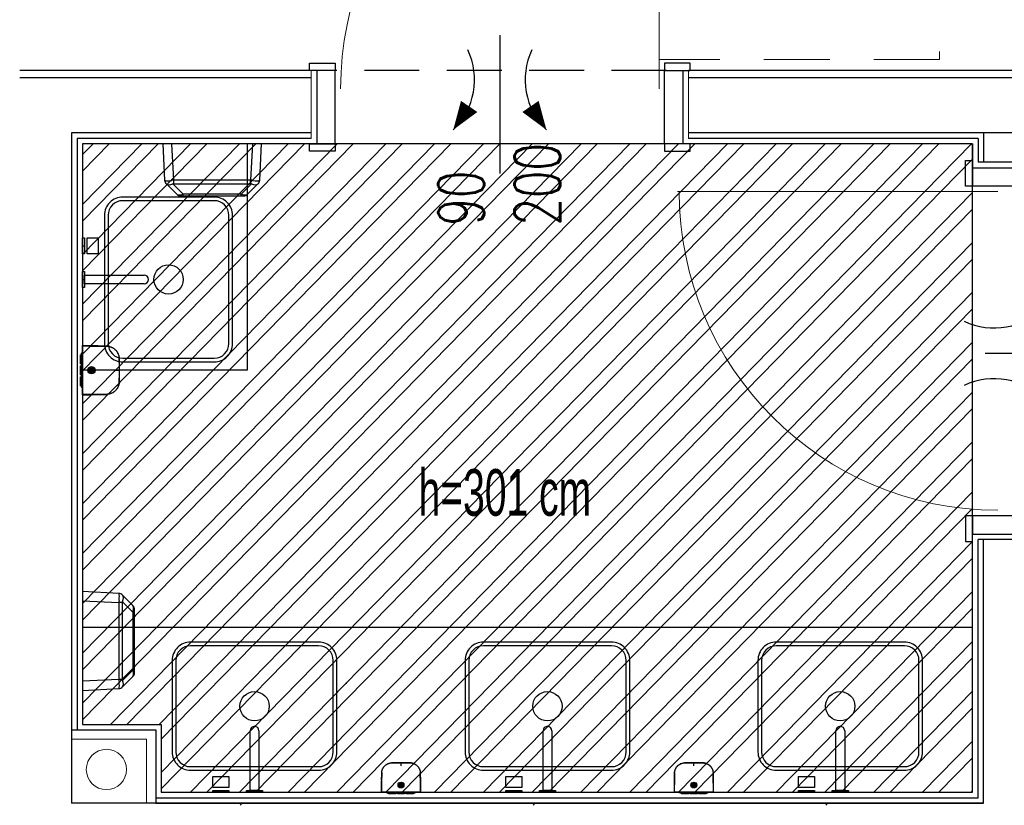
# Model space of a CAD drawing. Header units: centimetres. Extents: x -15121 to 30567, y -60641 to 0.
# Tile 253 of 256: x 11241 to 11510, y -24853 to -24639. Entities that reach past the tile are written whole.
import ezdxf

# ---------------------------------------------------------------- set-up
doc = ezdxf.new("R2010")
doc.units = ezdxf.units.CM
doc.header["$LTSCALE"] = 60
doc.linetypes.add('( Dashed )', pattern=[0.75, 0.5, -0.25])
doc.linetypes.add('DP', pattern=[0.5, 0.3, -0.2])
doc.layers.add('A tabelka ogólna 25', color=7, linetype='Continuous', lineweight=20)
doc.layers.add('opisy', color=1, linetype='Continuous', lineweight=15)
for name, color, linetype in [('A-----SZ', 8, 'Continuous'), ('AIKA sanitariaty', 7, 'Continuous'), ('AIKA sufity podwieszane', 8, 'Continuous'), ('AIKA sufity sanitariaty', 7, 'Continuous'), ('AIKA TYNK', 5, 'Continuous'), ('AIKA widokowe', 7, 'Continuous'), ('AIKA wymiarowanie gnaizdka rzut lobby', 7, 'Continuous'), ('AIKA ŚCIANA', 8, 'Continuous')]:
    doc.layers.add(name, color=color, linetype=linetype)
doc.styles.add('Annotative', font='arial.ttf')
doc.styles.add('RomanS', font='romans.shx')

# ---------------------------------------------------------------- blocks, each defined once
blk = doc.blocks.new('SL umywalka 45')
at = {"layer": 'AIKA sanitariaty'}
for points in [[(-17.5, -17.5), (17.5, -17.5, 0.414214), (22.5, -12.5), (22.5, 12.5, 0.414214), (17.5, 17.5), (-17.5, 17.5, 0.414214), (-22.5, 12.5), (-22.5, -12.5, 0.414214)], [(-17.5, -16.5), (17.5, -16.5, 0.414214), (21.5, -12.5), (21.5, 12.5, 0.414214), (17.5, 16.5), (-17.5, 16.5, 0.414214), (-21.5, 12.5), (-21.5, -12.5, 0.414214)]]:
    blk.add_lwpolyline(points, format="xyb", close=True, dxfattribs=at)
blk.add_circle((0, 0), 4, dxfattribs=at)
blk = doc.blocks.new('SL dozownik góra')
at = {"layer": 'AIKA widokowe'}
for p, q in [((-9.48, -0.03), (-9.48, 0.01)), ((-9.38, -0.03), (-9.38, 0.01)), ((-9.26, 0.01), (-9.37, 0.01)), ((-9.28, 0.21), (-8.58, 0.21)), ((-8.58, 0.11), (-9.28, 0.11)), ((-9.15, 0.11), (-9.15, -0.03)), ((-8.88, 0.45), (-8.88, 0.51)), ((-8.88, 0.51), (-6.38, 0.51)), ((-8.88, 0.45), (-8.88, 0.24)), ((-8.88, 0.21), (-8.88, 0.24)), ((-8.83, -0.03), (-8.83, 0.11)), ((-8.58, 0.21), (-8.48, 0.21)), ((-8.48, 0.11), (-8.58, 0.11)), ((-8.48, 0.21), (-8.38, 0.21)), ((-8.48, 0.11), (-8.48, 0.21)), ((-8.38, 0.11), (-8.48, 0.11)), ((-8.38, 0.21), (-6.58, 0.21)), ((-8.38, 0.11), (-6.58, 0.11)), ((-6.63, 0.11), (-6.63, -0.04)), ((-6.63, 0.11), (-6.63, 0.11)), ((-6.58, 0.21), (-6.48, 0.21)), ((-6.48, 0.11), (-6.58, 0.11)), ((-6.48, 0.21), (-6.38, 0.21)), ((-6.48, 0.21), (-6.48, 0.11)), ((-6.38, 0.11), (-6.48, 0.11)), ((-6.38, 0.51), (-6.38, 0.45)), ((-6.38, 0.45), (-6.38, 0.24)), ((-6.38, 0.24), (-6.38, 0.21)), ((-6.38, 0.21), (-5.75, 0.21)), ((-5.75, 0.11), (-6.38, 0.11)), ((-6.13, 0.11), (-6.13, 0.1)), ((-6.13, 0.11), (-6.13, 0.11)), ((-6.13, 0.1), (-5.72, 0.1)), ((-5.88, 0.45), (-5.88, 0.51)), ((-5.88, 0.51), (-3.38, 0.51)), ((-5.88, 0.45), (-5.88, 0.24)), ((-5.88, 0.21), (-5.88, 0.24)), ((-3.63, 0.21), (-5.75, 0.21)), ((-5.68, 0.08), (-5.57, -0.03)), ((-5.43, -0.03), (-5.61, 0.15)), ((-4.71, 0.11), (-5.57, 0.11)), ((-5.56, 0.1), (-4.93, 0.1)), ((-4.93, 0.1), (-4.93, 0.11)), ((-4.93, 0.11), (-4.93, 0.11)), ((-4.66, 0.16), (-4.85, -0.03)), ((-3.63, 0.11), (-4.31, 0.11)), ((-3.13, 0.1), (-4.3, 0.1)), ((-3.63, 0.21), (-3.43, 0.21)), ((-3.43, 0.11), (-3.63, 0.11)), ((-3.43, 0.21), (-3.23, 0.21)), ((-3.43, 0.11), (-3.43, 0.21)), ((-3.23, 0.11), (-3.43, 0.11)), ((-3.38, 0.51), (-3.38, 0.45)), ((-3.38, 0.45), (-3.38, 0.24)), ((-3.38, 0.24), (-3.38, 0.21)), ((-3.23, 0.21), (-2.88, 0.21)), ((-2.88, 0.11), (-3.23, 0.11)), ((-3.13, 0.11), (-3.13, 0.1)), ((-3.13, 0.11), (-3.13, 0.11)), ((-2.88, 0.45), (-2.88, 0.51)), ((-2.88, 0.51), (-0.38, 0.51)), ((-2.88, 0.45), (-2.88, 0.24)), ((-2.88, 0.21), (-2.88, 0.24)), ((-2.88, 0.21), (-2.78, 0.21)), ((-2.88, 0.11), (-2.78, 0.11)), ((-2.78, 0.21), (-2.68, 0.21)), ((-2.78, 0.21), (-2.78, 0.11)), ((-2.78, 0.11), (-2.68, 0.11)), ((-0.88, 0.21), (-2.68, 0.21)), ((-0.88, 0.11), (-2.68, 0.11)), ((-2.63, 0.11), (-2.63, -0.04)), ((-2.63, 0.11), (-2.63, 0.11)), ((-0.88, 0.21), (-0.78, 0.21)), ((-0.88, 0.11), (-0.78, 0.11)), ((-0.78, 0.21), (-0.68, 0.21)), ((-0.78, 0.11), (-0.78, 0.21)), ((-0.78, 0.11), (-0.68, 0.11)), ((-0.68, 0.21), (0.02, 0.21)), ((0.02, 0.11), (-0.68, 0.11)), ((-0.43, 0.11), (-0.43, -0.03)), ((-0.38, 0.51), (-0.38, 0.45)), ((-0.38, 0.45), (-0.38, 0.24)), ((-0.38, 0.24), (-0.38, 0.21)), ((-0.11, 0.11), (-0.11, -0.03)), ((0.11, 0.01), (0, 0.01)), ((0.12, 0.01), (0.12, -0.03)), ((0.22, 0.01), (0.22, -0.03)), ((-4.75, -2.24), (-4.75, -2.09)), ((-4.5, -2.09), (-4.75, -2.09)), ((-4.75, -2.26), (-4.75, -2.24)), ((-4.5, -2.24), (-4.5, -2.09)), ((-4.5, -2.24), (-4.5, -2.26)), ((-11.26, -4.31), (-11.26, -4.31)), ((-11.24, -5.15), (-11.24, -5.15)), ((-4.75, -2.73), (-4.75, -2.71)), ((-4.75, -2.89), (-4.75, -2.73)), ((-4.5, -2.89), (-4.75, -2.89)), ((-4.5, -2.71), (-4.5, -2.73)), ((-4.5, -2.89), (-4.5, -2.73)), ((1.98, -5.15), (1.98, -5.15)), ((2, -4.31), (2, -4.31)), ((-11.21, -6.37), (-11.21, -6.52)), ((-11.21, -6.38), (-11.21, -6.5))]:
    blk.add_line(p, q, dxfattribs=at)
for radius in [1, 0.9, 0.625, 0.575]:
    blk.add_circle((-4.63, -2.49), radius, dxfattribs=at)
for centre, radius, start, end in [((-9.28, 0.01), 0.2, 90, 180), ((-9.28, 0.01), 0.1, 90, 180), ((-9.37, 0), 0.009, 90, 180), ((-9.26, 0), 0.009, 0, 90), ((-5.75, 0.01), 0.2, 45, 90), ((-5.75, 0.01), 0.1, 45, 90), ((-4.59, 0.09), 0.1, 85.8328, 135), ((-4.63, -0.46), 0.65, 42.186, 85.8328), ((0, 0), 0.009, 90, 180), ((0.02, 0.01), 0.2, 0, 90), ((0.02, 0.01), 0.1, 0, 90), ((0.11, 0), 0.009, 0, 90), ((-4.63, -2.49), 0.275, 117.0357, 242.9643), ((-4.63, -2.49), 0.256, 60.7941, 119.2059), ((-4.63, -2.49), 0.275, 297.0357, 62.9643), ((-11.24, -4.31), 0.02, 182.1155, 232.6601), ((-11.22, -5.15), 0.02, 141.303, 181.3577), ((-4.63, -2.49), 0.256, 240.7941, 299.2059), ((1.96, -5.15), 0.02, 358.8409, 39.0533), ((1.98, -4.31), 0.02, 307.0927, 359.643), ((-7.68, -6.49), 3.52, 180.5, 180.9111), ((-1.57, -6.49), 3.52, 356.2472, 359.5), ((-1.57, -6.49), 3.52, 356.0961, 359.4538)]:
    blk.add_arc(centre, radius, start, end, dxfattribs=at)
for points, degree in [([(-11.35, -0.03), (-11.35, -0.03), (-11.27, -0.03)], 2), ([(-10.88, -0.04), (-11.01, -0.03), (-11.13, -0.03), (-11.26, -0.03)], 3), ([(-10.29, -0.03), (-7.46, -0.03), (-4.63, -0.03)], 2), ([(-4.63, -0.03), (-1.8, -0.03), (1.03, -0.03)], 2), ([(2, -0.03), (1.87, -0.03), (1.75, -0.03), (1.63, -0.04)], 3), ([(2.02, -0.03), (2.09, -0.03), (2.09, -0.03)], 2), ([(-0.02, -9.7), (0, -9.69), (0.01, -9.69), (0.03, -9.68)], 3)]:
    blk.add_open_spline(points, degree=degree, dxfattribs=at)
for points, knots in [([(-11.35, -0.03), (-11.35, -0.27), (-11.33, -0.75), (-11.32, -1.44), (-11.31, -2.07), (-11.29, -2.65), (-11.28, -3.16), (-11.27, -3.62), (-11.26, -4), (-11.26, -4.22), (-11.26, -4.31)], [0, 0, 0, 0, 0.174298, 0.335211, 0.482738, 0.616879, 0.737634, 0.845004, 0.938988, 1, 1, 1, 1]), ([(-11.27, -0.03), (-11.27, -0.03), (-11.27, -0.03), (-11.26, -0.03), (-11.26, -0.03), (-11.25, -0.03), (-11.24, -0.03), (-11.22, -0.03), (-11.22, -0.03), (-11.21, -0.03), (-11.2, -0.03), (-11.18, -0.03), (-11.17, -0.03), (-11.14, -0.03), (-11.12, -0.03), (-11.09, -0.03), (-11.07, -0.03), (-11.04, -0.03), (-11.04, -0.03), (-11.03, -0.03), (-11.01, -0.03), (-10.99, -0.03), (-10.96, -0.03), (-10.91, -0.03), (-10.86, -0.03), (-10.82, -0.03), (-10.81, -0.03), (-10.79, -0.03), (-10.78, -0.03), (-10.77, -0.03), (-10.76, -0.03), (-10.73, -0.03), (-10.7, -0.03), (-10.64, -0.03), (-10.61, -0.03), (-10.55, -0.03), (-10.52, -0.03), (-10.48, -0.03), (-10.47, -0.03), (-10.45, -0.03), (-10.43, -0.03), (-10.4, -0.03), (-10.36, -0.03), (-10.32, -0.03), (-10.29, -0.03)], [0, 0, 0, 0, 0.0625, 0.0625, 0.125, 0.125, 0.1875, 0.1875, 0.21875, 0.21875, 0.25, 0.25, 0.3125, 0.3125, 0.375, 0.375, 0.4375, 0.4375, 0.453125, 0.453125, 0.46875, 0.5, 0.5, 0.5625, 0.625, 0.625, 0.65625, 0.65625, 0.671875, 0.671875, 0.6875, 0.6875, 0.75, 0.75, 0.8125, 0.8125, 0.875, 0.875, 0.890625, 0.890625, 0.90625, 0.9375, 0.9375, 1, 1, 1, 1]), ([(-4.63, -10.06), (-5.26, -10.06), (-5.9, -10.06), (-6.69, -10.06), (-6.93, -10.06), (-7.21, -10.06), (-7.33, -10.06), (-7.41, -10.06), (-7.45, -10.06), (-7.53, -10.06), (-7.59, -10.06), (-7.65, -10.06), (-7.68, -10.06), (-7.7, -10.06), (-7.76, -10.06), (-7.8, -10.05), (-7.86, -10.05), (-7.88, -10.05), (-7.92, -10.05), (-7.94, -10.05), (-8.04, -10.04), (-8.12, -10.03), (-8.28, -10.01), (-8.35, -10), (-8.47, -9.97), (-8.51, -9.96), (-8.57, -9.95), (-8.58, -9.94), (-8.62, -9.93), (-8.64, -9.93), (-8.74, -9.9), (-8.81, -9.88), (-8.96, -9.82), (-9.03, -9.79), (-9.18, -9.73), (-9.25, -9.7), (-9.39, -9.63), (-9.46, -9.59), (-9.56, -9.53), (-9.59, -9.5), (-9.64, -9.47), (-9.66, -9.46), (-9.69, -9.44), (-9.71, -9.43), (-9.79, -9.37), (-9.85, -9.32), (-9.97, -9.22), (-10.03, -9.17), (-10.15, -9.07), (-10.2, -9.01), (-10.31, -8.9), (-10.36, -8.84), (-10.44, -8.74), (-10.46, -8.71), (-10.49, -8.67), (-10.5, -8.67), (-10.51, -8.65), (-10.53, -8.63), (-10.54, -8.6), (-10.6, -8.52), (-10.64, -8.46), (-10.73, -8.32), (-10.8, -8.19), (-10.87, -8.04), (-10.94, -7.9), (-10.97, -7.83), (-11.01, -7.72), (-11.02, -7.68), (-11.03, -7.63), (-11.04, -7.62), (-11.04, -7.6), (-11.05, -7.58), (-11.06, -7.55), (-11.09, -7.45), (-11.11, -7.38), (-11.14, -7.22), (-11.15, -7.15), (-11.18, -6.99), (-11.19, -6.91), (-11.2, -6.8), (-11.2, -6.76), (-11.2, -6.7), (-11.2, -6.68), (-11.2, -6.64), (-11.2, -6.62), (-11.2, -6.58), (-11.2, -6.56), (-11.21, -6.52), (-11.21, -6.49), (-11.21, -6.45), (-11.21, -6.41), (-11.21, -6.39), (-11.21, -6.33), (-11.21, -6.29), (-11.21, -6.21), (-11.21, -6.17), (-11.21, -5.98), (-11.21, -5.82), (-11.22, -5.04), (-11.23, -4.41), (-11.24, -3.16), (-11.25, -2.53), (-11.26, -1.28), (-11.27, -0.65), (-11.27, -0.03)], [0, 0, 0, 0, 0.125, 0.125, 0.15625, 0.171875, 0.179687, 0.179687, 0.1875, 0.1875, 0.195312, 0.199219, 0.199219, 0.203125, 0.203125, 0.210937, 0.210937, 0.214844, 0.214844, 0.21875, 0.21875, 0.234375, 0.234375, 0.25, 0.25, 0.257812, 0.257812, 0.261719, 0.261719, 0.265625, 0.265625, 0.28125, 0.28125, 0.296875, 0.296875, 0.3125, 0.3125, 0.328125, 0.328125, 0.335937, 0.335937, 0.339844, 0.339844, 0.34375, 0.34375, 0.359375, 0.359375, 0.375, 0.375, 0.390625, 0.390625, 0.40625, 0.40625, 0.414062, 0.414062, 0.416016, 0.416016, 0.417969, 0.421875, 0.421875, 0.4375, 0.4375, 0.453125, 0.46875, 0.46875, 0.484375, 0.484375, 0.492187, 0.492187, 0.494141, 0.494141, 0.496094, 0.5, 0.5, 0.515625, 0.515625, 0.53125, 0.53125, 0.546875, 0.546875, 0.554687, 0.554687, 0.558594, 0.558594, 0.5625, 0.5625, 0.566406, 0.566406, 0.570312, 0.574219, 0.574219, 0.578125, 0.578125, 0.585937, 0.585937, 0.59375, 0.59375, 0.625, 0.625, 0.75, 0.75, 0.875, 0.875, 1, 1, 1, 1]), ([(2.02, -0.03), (2.01, -0.65), (2, -1.28), (1.99, -2.53), (1.98, -3.16), (1.97, -4.41), (1.96, -5.04), (1.95, -5.82), (1.95, -5.98), (1.95, -6.17), (1.95, -6.21), (1.95, -6.29), (1.95, -6.33), (1.95, -6.39), (1.95, -6.41), (1.95, -6.45), (1.95, -6.49), (1.95, -6.52), (1.95, -6.56), (1.95, -6.58), (1.95, -6.62), (1.95, -6.64), (1.94, -6.68), (1.94, -6.7), (1.94, -6.76), (1.94, -6.8), (1.93, -6.91), (1.92, -6.99), (1.9, -7.15), (1.88, -7.22), (1.85, -7.38), (1.83, -7.45), (1.8, -7.55), (1.79, -7.58), (1.79, -7.6), (1.78, -7.62), (1.78, -7.63), (1.76, -7.68), (1.75, -7.72), (1.71, -7.83), (1.68, -7.9), (1.61, -8.04), (1.55, -8.19), (1.47, -8.32), (1.39, -8.46), (1.34, -8.52), (1.29, -8.6), (1.27, -8.63), (1.25, -8.65), (1.24, -8.67), (1.23, -8.67), (1.2, -8.71), (1.18, -8.74), (1.1, -8.84), (1.05, -8.9), (0.94, -9.01), (0.89, -9.07), (0.77, -9.17), (0.71, -9.22), (0.59, -9.32), (0.53, -9.37), (0.45, -9.43), (0.43, -9.44), (0.4, -9.46), (0.38, -9.47), (0.33, -9.5), (0.3, -9.53), (0.2, -9.59), (0.13, -9.63), (-0.01, -9.7), (-0.08, -9.73), (-0.22, -9.79), (-0.3, -9.82), (-0.45, -9.88), (-0.52, -9.9), (-0.62, -9.93), (-0.64, -9.93), (-0.67, -9.94), (-0.69, -9.95), (-0.75, -9.96), (-0.79, -9.97), (-0.91, -10), (-0.98, -10.01), (-1.14, -10.03), (-1.22, -10.04), (-1.32, -10.05), (-1.34, -10.05), (-1.38, -10.05), (-1.39, -10.05), (-1.45, -10.05), (-1.49, -10.06), (-1.55, -10.06), (-1.57, -10.06), (-1.61, -10.06), (-1.67, -10.06), (-1.73, -10.06), (-1.81, -10.06), (-1.85, -10.06), (-1.93, -10.06), (-2.05, -10.06), (-2.33, -10.06), (-2.57, -10.06), (-3.36, -10.06), (-3.99, -10.06), (-4.63, -10.06)], [0, 0, 0, 0, 0.125, 0.125, 0.25, 0.25, 0.375, 0.375, 0.40625, 0.40625, 0.414063, 0.414063, 0.421875, 0.421875, 0.425781, 0.425781, 0.429688, 0.433594, 0.433594, 0.4375, 0.4375, 0.441406, 0.441406, 0.445313, 0.445313, 0.453125, 0.453125, 0.46875, 0.46875, 0.484375, 0.484375, 0.5, 0.5, 0.503906, 0.505859, 0.505859, 0.507813, 0.507813, 0.515625, 0.515625, 0.53125, 0.53125, 0.546875, 0.5625, 0.5625, 0.578125, 0.578125, 0.582031, 0.583984, 0.583984, 0.585938, 0.585938, 0.59375, 0.59375, 0.609375, 0.609375, 0.625, 0.625, 0.640625, 0.640625, 0.65625, 0.65625, 0.660156, 0.660156, 0.664063, 0.664063, 0.671875, 0.671875, 0.6875, 0.6875, 0.703125, 0.703125, 0.71875, 0.71875, 0.734375, 0.734375, 0.738281, 0.738281, 0.742188, 0.742188, 0.75, 0.75, 0.765625, 0.765625, 0.78125, 0.78125, 0.785156, 0.785156, 0.789063, 0.789063, 0.796875, 0.796875, 0.800781, 0.800781, 0.804688, 0.8125, 0.8125, 0.820313, 0.820313, 0.828125, 0.84375, 0.875, 0.875, 1, 1, 1, 1]), ([(1.03, -0.03), (1.07, -0.03), (1.1, -0.03), (1.15, -0.03), (1.17, -0.03), (1.19, -0.03), (1.21, -0.03), (1.22, -0.03), (1.26, -0.03), (1.29, -0.03), (1.35, -0.03), (1.38, -0.03), (1.44, -0.03), (1.47, -0.03), (1.5, -0.03), (1.51, -0.03), (1.52, -0.03), (1.53, -0.03), (1.55, -0.03), (1.56, -0.03), (1.6, -0.03), (1.66, -0.03), (1.7, -0.03), (1.74, -0.03), (1.75, -0.03), (1.77, -0.03), (1.78, -0.03), (1.78, -0.03), (1.81, -0.03), (1.83, -0.03), (1.86, -0.03), (1.88, -0.03), (1.91, -0.03), (1.93, -0.03), (1.94, -0.03), (1.95, -0.03), (1.96, -0.03), (1.97, -0.03), (1.98, -0.03), (1.99, -0.03), (2, -0.03), (2.01, -0.03), (2.01, -0.03), (2.02, -0.03), (2.02, -0.03)], [0, 0, 0, 0, 0.0625, 0.0625, 0.09375, 0.109375, 0.109375, 0.125, 0.125, 0.1875, 0.1875, 0.25, 0.25, 0.3125, 0.3125, 0.328125, 0.328125, 0.34375, 0.34375, 0.375, 0.375, 0.4375, 0.5, 0.5, 0.53125, 0.546875, 0.546875, 0.5625, 0.5625, 0.625, 0.625, 0.6875, 0.6875, 0.75, 0.75, 0.78125, 0.78125, 0.8125, 0.8125, 0.875, 0.875, 0.9375, 0.9375, 1, 1, 1, 1]), ([(2, -4.31), (2, -4.28), (2, -4.08), (2.01, -3.68), (2.02, -3.07), (2.04, -2.41), (2.06, -1.67), (2.07, -0.87), (2.09, -0.32), (2.09, -0.03)], [0, 0, 0, 0, 0.017073, 0.142038, 0.282546, 0.438596, 0.610188, 0.797323, 1, 1, 1, 1]), ([(-11.25, -4.31), (-11.25, -4.31), (-11.25, -4.31), (-11.25, -4.31), (-11.25, -4.31), (-11.25, -4.31), (-11.25, -4.31), (-11.25, -4.31), (-11.25, -4.32), (-11.25, -4.32), (-11.25, -4.33), (-11.25, -4.34), (-11.25, -4.34), (-11.25, -4.35), (-11.25, -4.35), (-11.25, -4.36), (-11.25, -4.38), (-11.25, -4.39), (-11.25, -4.41), (-11.25, -4.41), (-11.24, -4.42), (-11.24, -4.42), (-11.24, -4.43), (-11.24, -4.44), (-11.24, -4.45), (-11.24, -4.47), (-11.24, -4.49), (-11.24, -4.52), (-11.24, -4.53), (-11.24, -4.53), (-11.24, -4.54), (-11.24, -4.54), (-11.24, -4.55), (-11.24, -4.56), (-11.24, -4.58), (-11.24, -4.6), (-11.24, -4.63), (-11.24, -4.65), (-11.24, -4.66), (-11.24, -4.67), (-11.24, -4.68), (-11.24, -4.68), (-11.24, -4.7), (-11.24, -4.71), (-11.24, -4.74), (-11.24, -4.75), (-11.24, -4.78), (-11.24, -4.79), (-11.24, -4.82), (-11.24, -4.82), (-11.24, -4.84), (-11.24, -4.84), (-11.24, -4.86), (-11.24, -4.89), (-11.24, -4.91), (-11.23, -4.93), (-11.23, -4.94), (-11.23, -4.95), (-11.23, -4.95), (-11.23, -4.95), (-11.23, -4.97), (-11.23, -4.99), (-11.23, -5.01), (-11.23, -5.03), (-11.23, -5.04), (-11.23, -5.05), (-11.23, -5.06), (-11.23, -5.06), (-11.23, -5.07), (-11.23, -5.07), (-11.23, -5.08), (-11.23, -5.1), (-11.23, -5.11), (-11.23, -5.12), (-11.23, -5.12), (-11.23, -5.12), (-11.23, -5.12), (-11.23, -5.13), (-11.23, -5.13), (-11.23, -5.13), (-11.23, -5.14), (-11.23, -5.14), (-11.23, -5.15), (-11.23, -5.15), (-11.23, -5.15)], [0, 0, 0, 0, 0.03125, 0.03125, 0.039062, 0.039062, 0.046875, 0.0625, 0.0625, 0.09375, 0.125, 0.125, 0.140625, 0.140625, 0.15625, 0.15625, 0.1875, 0.21875, 0.21875, 0.234375, 0.242187, 0.242187, 0.25, 0.25, 0.28125, 0.28125, 0.3125, 0.34375, 0.34375, 0.351562, 0.351562, 0.359375, 0.359375, 0.375, 0.375, 0.40625, 0.4375, 0.4375, 0.453125, 0.460937, 0.460937, 0.46875, 0.46875, 0.5, 0.5, 0.53125, 0.53125, 0.5625, 0.5625, 0.578125, 0.578125, 0.59375, 0.59375, 0.625, 0.65625, 0.65625, 0.671875, 0.671875, 0.679687, 0.679687, 0.6875, 0.71875, 0.75, 0.75, 0.78125, 0.78125, 0.789062, 0.789062, 0.796875, 0.8125, 0.8125, 0.84375, 0.875, 0.875, 0.890625, 0.890625, 0.898437, 0.898437, 0.90625, 0.90625, 0.9375, 0.96875, 0.96875, 1, 1, 1, 1]), ([(-11.24, -5.15), (-11.24, -5.15), (-11.24, -5.15), (-11.24, -5.14), (-11.24, -5.14), (-11.24, -5.14), (-11.24, -5.14), (-11.24, -5.14), (-11.24, -5.14), (-11.24, -5.13), (-11.24, -5.12), (-11.24, -5.11), (-11.24, -5.11), (-11.24, -5.1), (-11.24, -5.1), (-11.24, -5.09), (-11.24, -5.08), (-11.24, -5.06), (-11.24, -5.05), (-11.24, -5.04), (-11.24, -5.03), (-11.24, -5.03), (-11.24, -5.03), (-11.24, -5.01), (-11.24, -5), (-11.24, -4.98), (-11.24, -4.96), (-11.24, -4.94), (-11.24, -4.92), (-11.24, -4.92), (-11.24, -4.91), (-11.24, -4.91), (-11.24, -4.9), (-11.24, -4.89), (-11.24, -4.87), (-11.24, -4.85), (-11.24, -4.82), (-11.24, -4.8), (-11.24, -4.79), (-11.24, -4.78), (-11.24, -4.77), (-11.24, -4.77), (-11.24, -4.75), (-11.24, -4.74), (-11.25, -4.71), (-11.25, -4.7), (-11.25, -4.67), (-11.25, -4.66), (-11.25, -4.64), (-11.25, -4.63), (-11.25, -4.62), (-11.25, -4.61), (-11.25, -4.59), (-11.25, -4.57), (-11.25, -4.54), (-11.25, -4.52), (-11.25, -4.52), (-11.25, -4.51), (-11.25, -4.5), (-11.25, -4.5), (-11.25, -4.48), (-11.25, -4.46), (-11.25, -4.44), (-11.25, -4.42), (-11.25, -4.41), (-11.25, -4.4), (-11.25, -4.4), (-11.25, -4.39), (-11.25, -4.39), (-11.25, -4.38), (-11.25, -4.37), (-11.25, -4.36), (-11.25, -4.34), (-11.25, -4.34), (-11.25, -4.33), (-11.25, -4.33), (-11.25, -4.33), (-11.25, -4.33), (-11.25, -4.33), (-11.25, -4.32), (-11.25, -4.31), (-11.25, -4.31), (-11.25, -4.31), (-11.25, -4.31), (-11.25, -4.31)], [0, 0, 0, 0, 0.023159, 0.023159, 0.031037, 0.031037, 0.038915, 0.05467, 0.05467, 0.086181, 0.117692, 0.117692, 0.133448, 0.133448, 0.149203, 0.149203, 0.180714, 0.212225, 0.212225, 0.227981, 0.235858, 0.235858, 0.243736, 0.243736, 0.275247, 0.275247, 0.306758, 0.338269, 0.338269, 0.346147, 0.346147, 0.354025, 0.354025, 0.36978, 0.36978, 0.401291, 0.432802, 0.432802, 0.448558, 0.456435, 0.456435, 0.464313, 0.464313, 0.495824, 0.495824, 0.527335, 0.527335, 0.558846, 0.558846, 0.574602, 0.574602, 0.590357, 0.590357, 0.621868, 0.653379, 0.653379, 0.669135, 0.669135, 0.677012, 0.677012, 0.68489, 0.716401, 0.747912, 0.747912, 0.779423, 0.779423, 0.787301, 0.787301, 0.795179, 0.810934, 0.810934, 0.842445, 0.873956, 0.873956, 0.889712, 0.889712, 0.897589, 0.897589, 0.905467, 0.905467, 0.936978, 0.968489, 0.968489, 1, 1, 1, 1]), ([(-11.24, -5.15), (-11.24, -5.15), (-11.24, -5.18), (-11.23, -5.23), (-11.23, -5.29), (-11.23, -5.35), (-11.23, -5.43), (-11.23, -5.52), (-11.23, -5.6), (-11.22, -5.68), (-11.22, -5.77), (-11.22, -5.85), (-11.22, -5.93), (-11.22, -6.01), (-11.22, -6.08), (-11.21, -6.15), (-11.21, -6.22), (-11.21, -6.28), (-11.21, -6.34), (-11.21, -6.4), (-11.21, -6.45), (-11.21, -6.5), (-11.21, -6.55), (-11.2, -6.58), (-11.2, -6.61), (-11.2, -6.62)], [0, 0, 0, 0, 0.001486, 0.007177, 0.011069, 0.015278, 0.025345, 0.038385, 0.054841, 0.074931, 0.098773, 0.130706, 0.167697, 0.209788, 0.257008, 0.309376, 0.366907, 0.429612, 0.497499, 0.570576, 0.648846, 0.732314, 0.820984, 0.914859, 1, 1, 1, 1]), ([(1.95, -6.62), (1.95, -6.62), (1.95, -6.61), (1.95, -6.6), (1.95, -6.58), (1.95, -6.56), (1.95, -6.55), (1.95, -6.53), (1.95, -6.5), (1.95, -6.48), (1.95, -6.46), (1.95, -6.43), (1.95, -6.4), (1.95, -6.37), (1.95, -6.34), (1.95, -6.31), (1.95, -6.28), (1.95, -6.24), (1.95, -6.21), (1.96, -6.18), (1.96, -6.16), (1.96, -6.14), (1.96, -6.13), (1.96, -6.11), (1.96, -6.08), (1.96, -6.02), (1.96, -5.94), (1.96, -5.83), (1.97, -5.66), (1.97, -5.43), (1.98, -5.24), (1.98, -5.15)], [0, 0, 0, 0, 0.083134, 0.174265, 0.26017, 0.340849, 0.416304, 0.486534, 0.551541, 0.611325, 0.665887, 0.71523, 0.759355, 0.798265, 0.831967, 0.860466, 0.881145, 0.897866, 0.910656, 0.919582, 0.922656, 0.924885, 0.92574, 0.92648, 0.928779, 0.933035, 0.939253, 0.947434, 0.957578, 0.977893, 1, 1, 1, 1]), ([(1.97, -5.15), (1.97, -5.15), (1.97, -5.15), (1.97, -5.14), (1.97, -5.14), (1.97, -5.13), (1.97, -5.13), (1.97, -5.13), (1.97, -5.12), (1.97, -5.12), (1.97, -5.12), (1.97, -5.12), (1.97, -5.11), (1.97, -5.1), (1.97, -5.08), (1.97, -5.07), (1.97, -5.07), (1.97, -5.06), (1.97, -5.06), (1.97, -5.05), (1.98, -5.04), (1.98, -5.03), (1.98, -5.01), (1.98, -4.99), (1.98, -4.97), (1.98, -4.95), (1.98, -4.95), (1.98, -4.95), (1.98, -4.94), (1.98, -4.93), (1.98, -4.91), (1.98, -4.89), (1.98, -4.86), (1.98, -4.84), (1.98, -4.84), (1.98, -4.82), (1.98, -4.82), (1.98, -4.79), (1.98, -4.78), (1.98, -4.75), (1.98, -4.74), (1.98, -4.71), (1.98, -4.7), (1.98, -4.68), (1.98, -4.68), (1.98, -4.67), (1.98, -4.66), (1.98, -4.65), (1.98, -4.63), (1.98, -4.6), (1.98, -4.58), (1.98, -4.56), (1.98, -4.55), (1.98, -4.54), (1.98, -4.54), (1.98, -4.53), (1.98, -4.53), (1.98, -4.52), (1.99, -4.49), (1.99, -4.47), (1.99, -4.45), (1.99, -4.44), (1.99, -4.43), (1.99, -4.42), (1.99, -4.42), (1.99, -4.41), (1.99, -4.41), (1.99, -4.39), (1.99, -4.38), (1.99, -4.36), (1.99, -4.35), (1.99, -4.35), (1.99, -4.34), (1.99, -4.34), (1.99, -4.33), (1.99, -4.32), (1.99, -4.32), (1.99, -4.31), (1.99, -4.31), (1.99, -4.31), (1.99, -4.31), (1.99, -4.31), (1.99, -4.31), (1.99, -4.31), (1.99, -4.31)], [0, 0, 0, 0, 0.03125, 0.03125, 0.0625, 0.09375, 0.09375, 0.101563, 0.101563, 0.109375, 0.109375, 0.125, 0.125, 0.15625, 0.1875, 0.1875, 0.203125, 0.210938, 0.210938, 0.21875, 0.21875, 0.25, 0.25, 0.28125, 0.3125, 0.320313, 0.320313, 0.328125, 0.328125, 0.34375, 0.34375, 0.375, 0.40625, 0.40625, 0.421875, 0.421875, 0.4375, 0.4375, 0.46875, 0.46875, 0.5, 0.5, 0.53125, 0.53125, 0.539063, 0.539063, 0.546875, 0.5625, 0.5625, 0.59375, 0.625, 0.625, 0.640625, 0.640625, 0.648438, 0.648438, 0.65625, 0.65625, 0.6875, 0.71875, 0.71875, 0.75, 0.75, 0.757813, 0.757813, 0.765625, 0.78125, 0.78125, 0.8125, 0.84375, 0.84375, 0.859375, 0.859375, 0.875, 0.875, 0.90625, 0.9375, 0.9375, 0.953125, 0.960938, 0.960938, 0.96875, 0.96875, 1, 1, 1, 1]), ([(2, -4.31), (2, -4.31), (2, -4.31), (2, -4.31), (2, -4.31), (2, -4.32), (2, -4.33), (2, -4.33), (2, -4.33), (2, -4.33), (2, -4.33), (2, -4.34), (2, -4.34), (2, -4.36), (1.99, -4.37), (1.99, -4.38), (1.99, -4.39), (1.99, -4.39), (1.99, -4.4), (1.99, -4.4), (1.99, -4.41), (1.99, -4.42), (1.99, -4.44), (1.99, -4.46), (1.99, -4.48), (1.99, -4.5), (1.99, -4.5), (1.99, -4.51), (1.99, -4.52), (1.99, -4.52), (1.99, -4.54), (1.99, -4.57), (1.99, -4.59), (1.99, -4.61), (1.99, -4.62), (1.99, -4.63), (1.99, -4.64), (1.99, -4.66), (1.99, -4.67), (1.99, -4.7), (1.99, -4.71), (1.99, -4.74), (1.99, -4.75), (1.99, -4.77), (1.99, -4.77), (1.99, -4.78), (1.99, -4.79), (1.99, -4.8), (1.98, -4.82), (1.98, -4.85), (1.98, -4.87), (1.98, -4.89), (1.98, -4.9), (1.98, -4.91), (1.98, -4.91), (1.98, -4.92), (1.98, -4.92), (1.98, -4.94), (1.98, -4.96), (1.98, -4.98), (1.98, -5), (1.98, -5.01), (1.98, -5.03), (1.98, -5.03), (1.98, -5.03), (1.98, -5.04), (1.98, -5.05), (1.98, -5.06), (1.98, -5.08), (1.98, -5.09), (1.98, -5.1), (1.98, -5.1), (1.98, -5.11), (1.98, -5.11), (1.98, -5.12), (1.98, -5.13), (1.98, -5.14), (1.98, -5.14), (1.98, -5.14), (1.98, -5.14), (1.98, -5.14), (1.98, -5.14), (1.98, -5.15), (1.98, -5.15), (1.98, -5.15)], [0, 0, 0, 0, 0.03178, 0.03178, 0.063561, 0.095341, 0.095341, 0.103286, 0.103286, 0.111231, 0.111231, 0.127121, 0.127121, 0.158902, 0.190682, 0.190682, 0.206572, 0.214517, 0.214517, 0.222462, 0.222462, 0.254243, 0.254243, 0.286023, 0.317803, 0.325748, 0.325748, 0.333693, 0.333693, 0.349583, 0.349583, 0.381364, 0.413144, 0.413144, 0.429034, 0.429034, 0.444924, 0.444924, 0.476705, 0.476705, 0.508485, 0.508485, 0.540265, 0.540265, 0.54821, 0.54821, 0.556156, 0.572046, 0.572046, 0.603826, 0.635606, 0.635606, 0.651496, 0.651496, 0.659442, 0.659442, 0.667387, 0.667387, 0.699167, 0.730947, 0.730947, 0.762728, 0.762728, 0.770673, 0.770673, 0.778618, 0.794508, 0.794508, 0.826288, 0.858069, 0.858069, 0.873959, 0.873959, 0.889849, 0.889849, 0.921629, 0.953409, 0.953409, 0.9693, 0.977245, 0.977245, 0.98519, 0.98519, 1, 1, 1, 1]), ([(-9.29, -9.68), (-9.17, -9.74), (-8.93, -9.84), (-8.56, -9.96), (-8.17, -10.03), (-7.78, -10.06), (-7.38, -10.07), (-6.33, -10.1), (-5.42, -10.12), (-4.63, -10.12)], [0, 0, 0, 0, 0.083303, 0.166609, 0.249917, 0.333224, 0.416576, 0.499923, 1, 1, 1, 1]), ([(-4.63, -9.07), (-4.63, -9.1), (-4.63, -9.14), (-4.63, -9.2), (-4.63, -9.23), (-4.63, -9.3), (-4.63, -9.33), (-4.63, -9.37), (-4.63, -9.37), (-4.63, -9.39), (-4.63, -9.4), (-4.63, -9.42), (-4.63, -9.44), (-4.63, -9.48), (-4.63, -9.54), (-4.63, -9.59), (-4.63, -9.63), (-4.63, -9.65), (-4.63, -9.67), (-4.63, -9.68), (-4.63, -9.69), (-4.63, -9.69), (-4.63, -9.7), (-4.63, -9.72), (-4.63, -9.75), (-4.63, -9.79), (-4.63, -9.82), (-4.63, -9.86), (-4.63, -9.88), (-4.63, -9.9), (-4.63, -9.91), (-4.63, -9.91), (-4.63, -9.92), (-4.63, -9.92), (-4.63, -9.93), (-4.63, -9.94), (-4.63, -9.96), (-4.63, -9.99), (-4.63, -10.01), (-4.63, -10.02), (-4.63, -10.03), (-4.63, -10.03), (-4.63, -10.04), (-4.63, -10.04), (-4.63, -10.04), (-4.63, -10.05), (-4.63, -10.06), (-4.63, -10.06), (-4.63, -10.06)], [0, 0, 0, 0, 0.0625, 0.0625, 0.125, 0.125, 0.1875, 0.1875, 0.203125, 0.203125, 0.21875, 0.21875, 0.25, 0.25, 0.3125, 0.375, 0.375, 0.40625, 0.40625, 0.421875, 0.429687, 0.429687, 0.4375, 0.4375, 0.5, 0.5, 0.5625, 0.5625, 0.625, 0.625, 0.640625, 0.648438, 0.648438, 0.65625, 0.65625, 0.6875, 0.6875, 0.75, 0.8125, 0.8125, 0.84375, 0.84375, 0.859375, 0.859375, 0.875, 0.875, 0.9375, 1, 1, 1, 1]), ([(-4.63, -10.12), (-3.84, -10.12), (-2.92, -10.1), (-1.88, -10.07), (-1.6, -10.06), (-1.45, -10.05), (-1.44, -10.05)], [0, 0, 0, 0, 0.740066, 0.863413, 0.986765, 1, 1, 1, 1])]:
    blk.add_open_spline(points, degree=3, knots=knots, dxfattribs=at)
blk = doc.blocks.new('SL suszarka do rąk góra')
at = {"layer": 'AIKA widokowe'}
for p, q in [((-11, 0), (-13.5, 0)), ((-13.5, 0), (-12.98, -9.92)), ((-10.48, -9.92), (-11, 0)), ((11, 0), (-11, 0)), ((11, 0), (10.48, -9.92)), ((13.5, 0), (11, 0)), ((12.98, -9.92), (13.5, 0)), ((10.48, -9.92), (-10.48, -9.92)), ((-10.48, -10.91), (-10.48, -9.92)), ((10.48, -10.91), (10.48, -9.92)), ((-12.54, -10.91), (-12.51, -10.94)), ((-12.51, -10.94), (-9.69, -13.76)), ((-7.92, -13.76), (-10.74, -10.94)), ((-10.48, -10.91), (10.48, -10.91)), ((10.74, -10.94), (7.92, -13.76)), ((9.69, -13.76), (12.51, -10.94)), ((12.51, -10.94), (12.54, -10.91)), ((-8.63, -14.2), (-7.92, -14.2)), ((7.92, -13.76), (-7.92, -13.76)), ((-7.92, -14.2), (-7.92, -13.76)), ((-7.92, -14.2), (7.92, -14.2)), ((7.92, -14.2), (7.92, -13.76)), ((7.92, -14.2), (8.63, -14.2))]:
    blk.add_line(p, q, dxfattribs=at)
for centre, start, end in [((-11.48, -9.85), 183, 225), ((11.48, -9.85), 315, 357), ((-8.63, -12.7), 225, 270), ((8.63, -12.7), 270, 315)]:
    blk.add_arc(centre, 1.5, start, end, dxfattribs=at)
for centre, major_axis, ratio, start_param, end_param in [((-10.43, -10.9), (-2.55, 0.98), 0.026186, 0.011642, 0.272072), ((-10.5, -9.41), (-2.48, -0.48), 0.181937, 0.23532, 1.282518), ((-10.43, -10.9), (-2.5, -0.07), 0.391695, 4.725364, 4.985794), ((10.43, -10.9), (-2.5, 0.07), 0.391695, 4.438984, 4.699414), ((10.5, -9.41), (2.48, -0.48), 0.181937, 5.000667, 6.047865), ((10.43, -10.9), (2.55, 0.98), 0.026186, 6.011113, 6.271543), ((-10.5, -9.41), (-2.07, -1.45), 0.488826, 0.0861, 1.133298), ((-10.43, -11.96), (-0.435, 0.977), 0.924938, 5.892541, 6.15297), ((10.43, -11.96), (0.435, 0.977), 0.924938, 0.130215, 0.390645), ((10.5, -9.41), (2.07, -1.45), 0.488826, 5.149887, 6.197085), ((-7.21, -12.7), (-2.53, -0.97), 0.29403, 0.130209, 1.177407), ((7.21, -12.7), (2.53, -0.97), 0.29403, 5.105779, 6.152976)]:
    blk.add_ellipse(centre, major_axis=major_axis, ratio=ratio, start_param=start_param, end_param=end_param, dxfattribs=at)

msp = doc.modelspace()

# ---------------------------------------------------------------- hatches: boundary and pattern name
at = {"layer": 'AIKA sufity podwieszane', "transparency": 33554610}
h = msp.add_hatch(dxfattribs=at)
h.set_pattern_fill('ANSI32', color=8, angle=0.6)
h.set_pattern_definition([(45.6, (4466.2785, 0), (-6.8053523, 6.6642933), []), (45.6, (4470.768, 0.047), (-6.8053523, 6.6642933), [])])
h.paths.add_polyline_path([(11500.9484, -24672.8018), (11423.2851, -24672.8018), (11321.2851, -24672.8018), (11257.7852, -24672.8018), (11257.7852, -24831.3018), (11279.2852, -24831.3018), (11279.2852, -24849.8018), (11500.9484, -24849.8018)])

# ---------------------------------------------------------------- linework, layer by layer
at = {"layer": 'A-----SZ'}
for p, q in [((11886.0686, -24654.8018), (11423.2851, -24654.8018)), ((11301.4035, -24852.8018), (11300.8473, -24853.358)), ((11461.4035, -24852.8018), (11460.8473, -24853.358))]:
    msp.add_line(p, q, dxfattribs=at)
at = {"layer": 'AIKA sanitariaty'}
for p, q in [((11257.7852, -24702.8018), (11257.7852, -24698.4018)), ((11257.7852, -24698.4018), (11258.2952, -24698.4018)), ((11258.2952, -24698.4018), (11258.2952, -24702.8018)), ((11259.0785, -24702.8018), (11259.0785, -24698.4018)), ((11259.0785, -24698.4018), (11262.0517, -24698.4018)), ((11262.0517, -24698.4018), (11262.0517, -24702.8018)), ((11257.7852, -24700.6018), (11258.2952, -24700.6018)), ((11258.2952, -24702.8018), (11257.7852, -24702.8018)), ((11262.0517, -24702.8018), (11259.0785, -24702.8018)), ((11257.7852, -24712.0018), (11257.7852, -24707.6018)), ((11257.7852, -24707.6018), (11258.2952, -24707.6018)), ((11258.2952, -24707.6018), (11258.2952, -24712.0018)), ((11257.7852, -24709.8018), (11258.2952, -24709.8018)), ((11258.2952, -24711.0018), (11258.2952, -24708.6018)), ((11258.2952, -24708.6018), (11274.5852, -24708.6018)), ((11258.2952, -24712.0018), (11257.7852, -24712.0018)), ((11274.5852, -24711.0018), (11258.2952, -24711.0018)), ((11303.5852, -24849.2918), (11303.5852, -24833.0018)), ((11305.9852, -24833.0018), (11305.9852, -24849.2918)), ((11383.5852, -24849.2918), (11383.5852, -24833.0018)), ((11385.9852, -24833.0018), (11385.9852, -24849.2918)), ((11463.5852, -24849.2918), (11463.5852, -24833.0018)), ((11465.9852, -24833.0018), (11465.9852, -24849.2918)), ((11293.3852, -24848.5085), (11293.3852, -24845.5353)), ((11293.3852, -24845.5353), (11297.7852, -24845.5353)), ((11297.7852, -24845.5353), (11297.7852, -24848.5085)), ((11373.3852, -24848.5085), (11373.3852, -24845.5353)), ((11373.3852, -24845.5353), (11377.7852, -24845.5353)), ((11377.7852, -24845.5353), (11377.7852, -24848.5085)), ((11453.3852, -24848.5085), (11453.3852, -24845.5353)), ((11453.3852, -24845.5353), (11457.7852, -24845.5353)), ((11457.7852, -24845.5353), (11457.7852, -24848.5085)), ((11297.7852, -24848.5085), (11293.3852, -24848.5085)), ((11293.3852, -24849.8018), (11293.3852, -24849.2918)), ((11293.3852, -24849.2918), (11297.7852, -24849.2918)), ((11297.7852, -24849.8018), (11293.3852, -24849.8018)), ((11295.5852, -24849.8018), (11295.5852, -24849.2918)), ((11297.7852, -24849.2918), (11297.7852, -24849.8018)), ((11302.5852, -24849.8018), (11302.5852, -24849.2918)), ((11302.5852, -24849.2918), (11306.9852, -24849.2918)), ((11306.9852, -24849.8018), (11302.5852, -24849.8018)), ((11305.9852, -24849.2918), (11303.5852, -24849.2918)), ((11304.7852, -24849.8018), (11304.7852, -24849.2918)), ((11306.9852, -24849.2918), (11306.9852, -24849.8018)), ((11377.7852, -24848.5085), (11373.3852, -24848.5085)), ((11373.3852, -24849.8018), (11373.3852, -24849.2918)), ((11373.3852, -24849.2918), (11377.7852, -24849.2918)), ((11377.7852, -24849.8018), (11373.3852, -24849.8018)), ((11375.5852, -24849.8018), (11375.5852, -24849.2918)), ((11377.7852, -24849.2918), (11377.7852, -24849.8018)), ((11382.5852, -24849.8018), (11382.5852, -24849.2918)), ((11382.5852, -24849.2918), (11386.9852, -24849.2918)), ((11386.9852, -24849.8018), (11382.5852, -24849.8018)), ((11385.9852, -24849.2918), (11383.5852, -24849.2918)), ((11384.7852, -24849.8018), (11384.7852, -24849.2918)), ((11386.9852, -24849.2918), (11386.9852, -24849.8018)), ((11457.7852, -24848.5085), (11453.3852, -24848.5085)), ((11453.3852, -24849.8018), (11453.3852, -24849.2918)), ((11453.3852, -24849.2918), (11457.7852, -24849.2918)), ((11457.7852, -24849.8018), (11453.3852, -24849.8018)), ((11455.5852, -24849.8018), (11455.5852, -24849.2918)), ((11457.7852, -24849.2918), (11457.7852, -24849.8018)), ((11462.5852, -24849.8018), (11462.5852, -24849.2918)), ((11462.5852, -24849.2918), (11466.9852, -24849.2918)), ((11466.9852, -24849.8018), (11462.5852, -24849.8018)), ((11465.9852, -24849.2918), (11463.5852, -24849.2918)), ((11464.7852, -24849.8018), (11464.7852, -24849.2918)), ((11466.9852, -24849.2918), (11466.9852, -24849.8018))]:
    msp.add_line(p, q, dxfattribs=at)
at = {"layer": 'AIKA sanitariaty', "color": 8}
msp.add_line((11381.4035, -24852.8018), (11380.8473, -24853.358), dxfattribs=at)
msp.add_lwpolyline([(11329.7852, -24819.8018, -0.02280923), (11329.7666, -24820.2092, -0.09716323)], format="xyb", dxfattribs=at)
at = {"layer": 'AIKA sanitariaty'}
for centre, start, end in [((11274.5852, -24709.8018), 270, 90), ((11304.7852, -24833.0018), 0, 180), ((11384.7852, -24833.0018), 0, 180), ((11464.7852, -24833.0018), 0, 180)]:
    msp.add_arc(centre, 1.2, start, end, dxfattribs=at)
at = {"layer": 'AIKA sufity sanitariaty', "color": 8}
msp.add_lwpolyline([(11321.2851, -24672.8018), (11321.2851, -24672.8018), (11257.7852, -24672.8018), (11257.7852, -24831.3018), (11279.2852, -24831.3018), (11279.2852, -24849.8018), (11500.9484, -24849.8018), (11500.9484, -24672.8018), (11423.2851, -24672.8018), (11321.2851, -24672.8018)], dxfattribs=at)
at = {"layer": 'AIKA TYNK'}
for p, q in [((11320.2851, -24652.8018), (11240.6221, -24652.8018)), ((11886.0686, -24652.8018), (11423.2851, -24652.8018)), ((11320.2851, -24671.3018), (11256.2852, -24671.3018)), ((11256.2852, -24671.3018), (11256.2852, -24832.8018)), ((11502.4484, -24671.3018), (11423.2851, -24671.3018)), ((11502.4484, -24671.3018), (11502.4484, -24677.8018)), ((11517.4484, -24677.8018), (11502.4484, -24677.8018)), ((11517.4484, -24780.8018), (11502.4484, -24780.8018)), ((11502.4484, -24851.3018), (11502.4484, -24780.8018)), ((11256.2852, -24832.8018), (11277.7852, -24832.8018)), ((11277.7852, -24832.8018), (11277.7852, -24851.3018)), ((11277.7852, -24851.3018), (11502.4484, -24851.3018))]:
    msp.add_line(p, q, dxfattribs=at)
at = {"layer": 'AIKA widokowe', "extrusion": (0, 0, -1)}
for p, q in [((11371.7851, -24643.1058), (11371.7851, -24680.9012)), ((11504.3229, -24729.9759), (11542.1183, -24729.9759))]:
    msp.add_line(p, q, dxfattribs=at)
at = {"layer": 'AIKA widokowe', "linetype": '( Dashed )', "ltscale": 0.5}
for p, q in [((11417.2851, -24652.8018), (11326.2851, -24652.8018)), ((11417.2851, -24672.8018), (11326.2851, -24672.8018)), ((11500.9484, -24780.8018), (11500.9484, -24677.8018))]:
    msp.add_line(p, q, dxfattribs=at)
at = {"layer": 'AIKA widokowe'}
for p, q in [((11320.2851, -24672.8018), (11257.7852, -24672.8018)), ((11257.7852, -24672.8018), (11257.7852, -24831.3018)), ((11302.7852, -24672.8018), (11302.7852, -24734.6018)), ((11500.9484, -24672.8018), (11421.2851, -24672.8018)), ((11500.9484, -24672.8018), (11500.9484, -24677.8018)), ((11302.7852, -24734.6018), (11257.7852, -24734.6018)), ((11500.9484, -24849.8018), (11500.9484, -24780.8018)), ((11500.9484, -24804.8018), (11257.7852, -24804.8018)), ((11257.7852, -24831.3018), (11279.2852, -24831.3018)), ((11279.2852, -24831.3018), (11279.2852, -24849.8018)), ((11279.2852, -24849.8018), (11500.9484, -24849.8018))]:
    msp.add_line(p, q, dxfattribs=at)
for points in [[(11319.7851, -24650.8033), (11326.7851, -24650.8033), (11326.7851, -24652.8018), (11319.7851, -24652.8018)], [(11423.7851, -24650.8033), (11416.7851, -24650.8033), (11416.7851, -24652.8018), (11423.7851, -24652.8018)], [(11326.7851, -24652.8018), (11321.7851, -24652.8018), (11321.7851, -24672.8018), (11326.7851, -24672.8018)], [(11416.7851, -24652.8018), (11421.7851, -24652.8018), (11421.7851, -24672.8018), (11416.7851, -24672.8018)], [(11319.7851, -24672.8018), (11326.7851, -24672.8018), (11326.7851, -24674.8002), (11319.7851, -24674.8002)], [(11423.7851, -24672.8018), (11416.7851, -24672.8018), (11416.7851, -24674.8002), (11423.7851, -24674.8002)], [(11500.9484, -24677.3018), (11500.9484, -24684.3018), (11498.95, -24684.3018), (11498.95, -24677.3018)], [(11500.9484, -24684.3018), (11500.9484, -24679.3018), (11518.9484, -24679.3018), (11518.9484, -24684.3018)], [(11500.9484, -24781.3018), (11500.9484, -24774.3018), (11498.95, -24774.3018), (11498.95, -24781.3018)], [(11500.9484, -24774.3018), (11500.9484, -24779.3018), (11518.9484, -24779.3018), (11518.9484, -24774.3018)]]:
    msp.add_lwpolyline(points, close=True, dxfattribs=at)
for points in [[(11359.0619, -24668.9614, 0, 5.4, 0), (11363.4068, -24662.5782, 5.4, 5.4, 0)], [(11384.5084, -24668.9614, 0, 5.4, 0), (11380.1635, -24662.5782, 5.4, 5.4, 0)]]:
    msp.add_lwpolyline(points, format="xyseb", dxfattribs=at)
for centre, start, end in [((11345.7778, -24655.2489), 314.090838, 25.316168), ((11397.7925, -24655.2489), 154.683832, 225.909162), ((11506.77, -24703.9685), 244.683832, 315.909162), ((11506.77, -24755.9832), 44.090838, 115.316168)]:
    msp.add_arc(centre, 19.0919, start, end, dxfattribs=at)
at = {"layer": 'AIKA wymiarowanie gnaizdka rzut lobby', "color": 8}
msp.add_lwpolyline([(11320.2851, -24669.8018), (11254.7852, -24669.8018), (11254.7852, -24832.8018), (11277.7852, -24832.8018), (11277.7852, -24852.8018), (11503.9484, -24852.8018), (11503.9484, -24780.8018)], dxfattribs=at)
at = {"layer": 'AIKA ŚCIANA'}
for p, q in [((11320.2851, -24654.8018), (11240.6221, -24654.8018)), ((11320.2851, -24669.8018), (11254.7852, -24669.8018)), ((11254.7852, -24669.8018), (11254.7852, -24852.8018)), ((11886.0686, -24669.8018), (11423.2851, -24669.8018)), ((11503.9484, -24669.8018), (11503.9484, -24677.8018)), ((11503.9484, -24852.8018), (11254.7852, -24852.8018))]:
    msp.add_line(p, q, dxfattribs=at)
at = {"layer": 'opisy', "color": 0, "extrusion": (0, 0, -1)}
for p, q in [((11415.2851, -24657.8018), (11415.2851, -24570.3668)), ((11507.7852, -24685.8018), (11420.3502, -24685.8018))]:
    msp.add_line(p, q, dxfattribs=at)
at = {"layer": 'opisy', "color": 1, "linetype": 'DP'}
msp.add_line((11491.9165, -24649.8018), (11415.2851, -24649.8018), dxfattribs=at)
at = {"layer": 'opisy', "color": 5}
for p, q in [((11320.2851, -24671.3018), (11320.2851, -24652.8018)), ((11423.2851, -24671.3018), (11423.2851, -24652.8018)), ((11503.9484, -24780.8018), (11503.9484, -24852.8018))]:
    msp.add_line(p, q, dxfattribs=at)
at = {"layer": 'opisy', "color": 4}
for p, q in [((11320.2851, -24669.8018), (11320.2851, -24654.8018)), ((11423.2851, -24669.8018), (11423.2851, -24654.8018))]:
    msp.add_line(p, q, dxfattribs=at)
at = {"layer": 'opisy'}
for p, q in [((11500.9484, -24677.8018), (11500.9484, -24677.8018)), ((11254.7852, -24731.8018), (11254.7852, -24687.8018)), ((11501.7852, -24780.8018), (11501.7852, -24780.8018)), ((11254.7852, -24832.8018), (11277.7852, -24832.8018)), ((11277.7852, -24832.8018), (11277.7852, -24852.8018)), ((11326.7852, -24852.8018), (11282.7852, -24852.8018))]:
    msp.add_line(p, q, dxfattribs=at)
at = {"layer": 'opisy', "color": 8}
for p, q in [((11254.7852, -24835.3018), (11275.2852, -24835.3018)), ((11275.2852, -24835.3018), (11275.2852, -24852.8018))]:
    msp.add_line(p, q, dxfattribs=at)
at = {"layer": 'opisy'}
msp.add_circle((11264.3111, -24843.5719), 5.5, dxfattribs=at)
at = {"layer": 'opisy', "color": 1, "extrusion": (0, 0, -1)}
for centre, start, end in [((-11415.2851, -24657.8018), 0, 90), ((-11507.7852, -24685.8018), 270, 0)]:
    msp.add_arc(centre, 87, start, end, dxfattribs=at)
at = {"layer": 'opisy', "color": 1, "linetype": 'DP', "extrusion": (0, 0, -1)}
msp.add_arc((-11413.907, -24648.8055), 78.0159, 91.012158, 180.731707, dxfattribs=at)

# ---------------------------------------------------------------- block references
at = {"layer": 'AIKA widokowe', "color": 6}
msp.add_blockref('SL suszarka do rąk góra', (11293.2017, -24672.8018), dxfattribs=at)
at = {"layer": 'AIKA widokowe', "color": 8, "rotation": 270}
msp.add_blockref('SL umywalka 45', (11281.2852, -24709.8018), dxfattribs=at)
at = {"layer": 'AIKA widokowe', "color": 6}
for name, p, rotation in [('SL dozownik góra', (11257.7592, -24729.9728), 89.99999999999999), ('SL suszarka do rąk góra', (11257.7852, -24808.5165), 90)]:
    msp.add_blockref(name, p, dxfattribs=dict(at, rotation=rotation))
at = {"layer": 'AIKA widokowe', "color": 8}
for p in [(11304.7852, -24826.3018), (11384.7852, -24826.3018), (11464.7852, -24826.3018)]:
    msp.add_blockref('SL umywalka 45', p, dxfattribs=at)
at = {"layer": 'AIKA widokowe', "color": 6, "xscale": 0.8, "yscale": 0.8, "zscale": 0.8, "rotation": 180}
for p in [(11341.082, -24849.8226), (11421.082, -24849.8226)]:
    msp.add_blockref('SL dozownik góra', p, dxfattribs=at)

# ---------------------------------------------------------------- texts
at = {"layer": 'A tabelka ogólna 25', "transparency": 33554610, "insert": (11349.5828, -24761.5908), "char_height": 12.727273, "attachment_point": 1, "style": 'Annotative'}
msp.add_mtext('{\\W0.6;h=301 cm}', dxfattribs=at)
at = {"layer": 'AIKA widokowe', "style": 'RomanS', "width": 0.7}
for s, p in [('200', (11388.2974, -24695.0913)), ('90', (11367.464, -24695.0913))]:
    msp.add_text(s, height=12.5, rotation=90, dxfattribs=at).set_placement(p)

doc.saveas('drawing.dxf')
